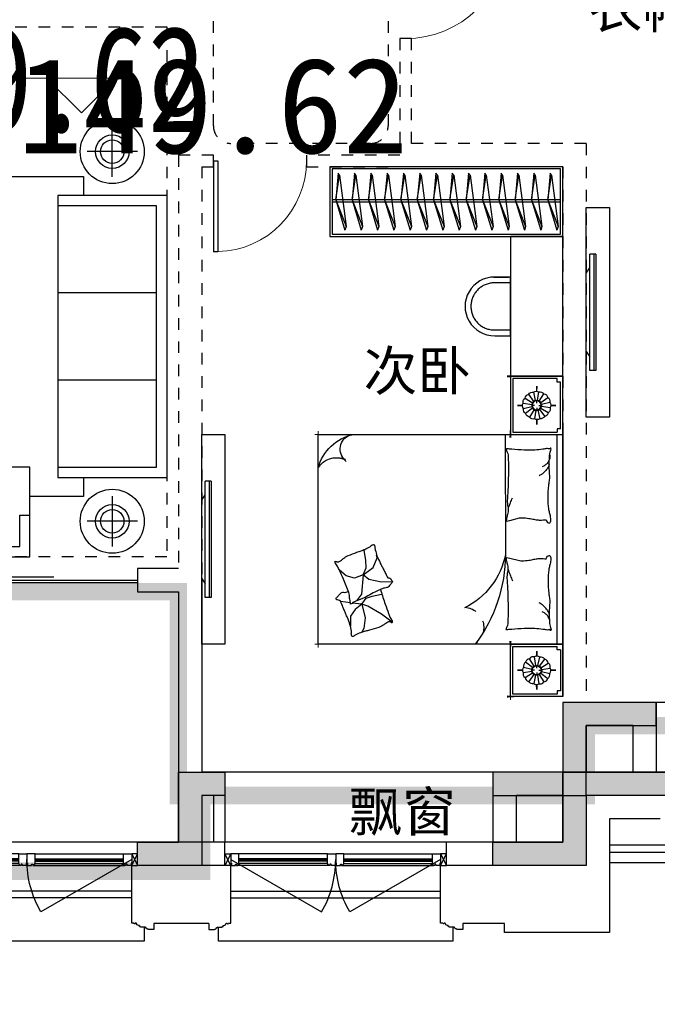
# Model space of a CAD drawing. Header units: millimetres. Extents: x 296296 to 297283, y 219875 to 220035.
# Tile 102 of 256: x 296780.63 to 296786.1, y 220009.2 to 220017.65. Entities that reach past the tile are written whole.
import ezdxf

# ---------------------------------------------------------------- set-up
doc = ezdxf.new("R2010")
doc.units = ezdxf.units.MM
for name, pattern in [('-DASH', [0.35, 0.25, -0.1]), ('185洋房-中间套（报建版）-旧规$0$DASH', [0.35, 0.25, -0.1]), ('185洋房-中间套（报建版）-旧规$0$洋房户型$0$_DASH', [0.6, 0.4, -0.2]), ('185洋房-中间套（报建版）-旧规$0$洋房户型$0$CONTINOUS', [0]), ('185洋房-中间套（报建版）-旧规$0$洋房户型$0$XU-140-SF-N1$0$DASH', [0.35, 0.25, -0.1])]:
    doc.linetypes.add(name, pattern=pattern)
doc.layers.add('$面积结果', color=7, linetype='Continuous')
doc.layers.add('面积-住宅全面积', color=1, linetype='Continuous')
for name, color, linetype, lineweight in [('A-注-房间名称.....ANNO-ROOM', 251, 'Continuous', 0), ('A-注-标高.........ANNO-HIGH', 251, 'Continuous', 0), ('面积-计容-住宅-0.5', 1, 'Continuous', 0), ('面积-计容-住宅-1', 1, 'Continuous', 0)]:
    doc.layers.add(name, color=color, linetype=linetype, lineweight=lineweight)
doc.styles.add('_TCH_DIM', font='SIMPLEX', dxfattribs={"bigfont": 'GBCBIG'})
doc.styles.add('dw', font='simhei.ttf')
doc.styles.get("Standard").update_dxf_attribs({"font": 'arial.ttf'})

# ---------------------------------------------------------------- blocks, each defined once
blk = doc.blocks.new('wy53eu64i765i57i78i')
for points in [[(977674.9, 180258.4), (977674.9, 180058.4), (978474.9, 180058.4), (978474.9, 180658.4), (979074.9, 180658.4), (979074.9, 180858.4), (978274.9, 180858.4), (978274.9, 180258.4)], [(975374.9, 180258.4), (975374.9, 180058.4), (975174.9, 180058.4), (975174.9, 179458.4), (974624.9, 179458.4), (974624.9, 179658.4), (974974.9, 179658.4), (974974.9, 180258.4)]]:
    blk.add_hatch(color=253).paths.add_polyline_path(points)
at = {"color": 253}
for points in [[(977674.9, 180258.4), (977674.9, 180058.4), (978474.9, 180058.4), (978474.9, 180658.4), (979074.9, 180658.4), (979074.9, 180858.4), (978274.9, 180858.4), (978274.9, 180258.4), (977674.9, 180258.4)], [(975374.9, 180258.4), (975374.9, 180058.4), (975174.9, 180058.4), (975174.9, 179458.4), (974624.9, 179458.4), (974624.9, 179658.4), (974974.9, 179658.4), (974974.9, 180258.4)]]:
    blk.add_lwpolyline(points, close=True, dxfattribs=at)
blk = doc.blocks.new('sayea5yuteaytuytrauyt')
h = blk.add_hatch()
h.set_pattern_fill('钢筋混凝土', color=253, scale=100)
h.set_pattern_definition([(45, (0, 0), (-176.776695, 176.776695), []), (50, (0, 0), (717.26018, -62.75213), [75, -825]), (355, (0, 0), (-138.75133, 752.19213), [60, -660]), (100.4514, (59.8, -5.2), (578.5094, 689.43954), [63.7402, -701.1421]), (46.1842, (0, 200), (1067.24105, -165.519), [112.5, -1237.5]), (96.6356, (88.9, 186.2), (934.6627, 974.1179), [95.6103, -1051.713]), (351.1842, (0, 200), (934.662, 974.1186), [90, -990]), (21, (100, 150), (596.90705, -402.6189), [75, -825]), (326, (100, 150), (243.31533, 725.15005), [60, -660]), (71.4514, (149.74, 116.45), (840.22263, 322.5305), [63.7402, -701.1421]), (37.5, (0, 0), (12.159855, 332.893854), [0, -652, 0, -670, 0, -662.5]), (7.5, (0, 0), (263.06954, 394.41171), [0, -382, 0, -637, 0, -252.5]), (327.5, (-223, 0), (533.822436, -22.55487), [0, -250, 0, -780, 0, -1035]), (317.5, (-323, 0), (583.18617, 100.10498), [0, -325, 0, -518, 0, -735])])
h.paths.add_polyline_path([(1007424.9, 89058.4), (1007424.9, 87258.4), (1007174.9, 87258.4), (1007174.9, 89058.4)])
h.paths.add_polyline_path([(1021574.9, 89058.4), (1021574.9, 87258.4), (1021324.9, 87258.4), (1021324.9, 89058.4)])
h.paths.add_polyline_path([(989374.9, 89058.4), (989374.9, 87258.4), (989124.9, 87258.4), (989124.9, 89058.4)])
h.paths.add_polyline_path([(1039624.9, 89058.4), (1039624.9, 87258.4), (1039374.9, 87258.4), (1039374.9, 89058.4)])
h.paths.add_polyline_path([(1014474.9, 87858.4), (1014474.9, 84858.4), (1014274.9, 84858.4), (1014274.9, 87858.4)])
h.paths.add_polyline_path([(1044574.9, 92958.4), (1044574.9, 91158.4), (1044374.9, 91158.4), (1044374.9, 92758.4), (1044074.9, 92758.4), (1044074.9, 92958.4)])
h.paths.add_polyline_path([(984374.9, 92758.4), (984374.9, 91158.4), (984174.9, 91158.4), (984174.9, 92958.4), (984674.9, 92958.4), (984674.9, 92758.4)])
h.paths.add_polyline_path([(1027974.9, 92758.4), (1027974.9, 91258.4), (1027774.9, 91258.4), (1027774.9, 92958.4), (1028324.9, 92958.4), (1028324.9, 92758.4)])
h.paths.add_polyline_path([(1000974.9, 92958.4), (1000974.9, 91258.4), (1000774.9, 91258.4), (1000774.9, 92758.4), (1000424.9, 92758.4), (1000424.9, 92958.4)])
h.paths.add_polyline_path([(1033174.9, 92958.4), (1033174.9, 91258.4), (1032974.9, 91258.4), (1032974.9, 92758.4), (1032624.9, 92758.4), (1032624.9, 92958.4)])
h.paths.add_polyline_path([(995774.9, 92758.4), (995774.9, 91258.4), (995574.9, 91258.4), (995574.9, 92958.4), (996124.9, 92958.4), (996124.9, 92758.4)])
h.paths.add_polyline_path([(1014874.9, 80258.4), (1014874.9, 80058.4), (1014274.9, 80058.4), (1014274.9, 81858.4), (1014474.9, 81858.4), (1014474.9, 80258.4)])
h.paths.add_polyline_path([(1046674.9, 92358.4), (1046674.9, 90658.4), (1046474.9, 90658.4), (1046474.9, 92158.4), (1046024.9, 92158.4), (1046024.9, 92358.4)])
h.paths.add_polyline_path([(982274.9, 92158.4), (982274.9, 90658.4), (982074.9, 90658.4), (982074.9, 92358.4), (982724.9, 92358.4), (982724.9, 92158.4)])
h.paths.add_polyline_path([(1042874.9, 80058.4), (1042874.9, 79458.4), (1042074.9, 79458.4), (1042074.9, 79658.4), (1042674.9, 79658.4), (1042674.9, 80258.4), (1043624.9, 80258.4), (1043624.9, 80058.4)])
h.paths.add_polyline_path([(1010674.9, 80058.4), (1010674.9, 79458.4), (1009874.9, 79458.4), (1009874.9, 79658.4), (1010474.9, 79658.4), (1010474.9, 80258.4), (1011424.9, 80258.4), (1011424.9, 80058.4)])
h.paths.add_polyline_path([(1018874.9, 79658.4), (1018874.9, 79458.4), (1018074.9, 79458.4), (1018074.9, 80058.4), (1017324.9, 80058.4), (1017324.9, 80258.4), (1018274.9, 80258.4), (1018274.9, 79658.4)])
h.paths.add_polyline_path([(986674.9, 79658.4), (986674.9, 79458.4), (985874.9, 79458.4), (985874.9, 80058.4), (985124.9, 80058.4), (985124.9, 80258.4), (986074.9, 80258.4), (986074.9, 79658.4)])
h.paths.add_polyline_path([(1016574.9, 92758.4), (1016574.9, 91158.4), (1016374.9, 91158.4), (1016374.9, 92158.4), (1016074.9, 92158.4), (1016074.9, 92358.4), (1016374.9, 92358.4), (1016374.9, 92958.4), (1016874.9, 92958.4), (1016874.9, 92758.4)])
h.paths.add_polyline_path([(1012374.9, 92158.4), (1012374.9, 91158.4), (1012174.9, 91158.4), (1012174.9, 92758.4), (1011874.9, 92758.4), (1011874.9, 92958.4), (1012374.9, 92958.4), (1012374.9, 92358.4), (1012674.9, 92358.4), (1012674.9, 92158.4)])
h.paths.add_polyline_path([(1031699.9, 87258.4), (1031699.9, 86658.4), (1029249.9, 86658.4), (1029249.9, 87258.4), (1029449.9, 87258.4), (1029449.9, 86858.4), (1031499.9, 86858.4), (1031499.9, 87258.4)])
h.paths.add_polyline_path([(999499.9, 87258.4), (999499.9, 86658.4), (997049.9, 86658.4), (997049.9, 87258.4), (997249.9, 87258.4), (997249.9, 86858.4), (999299.9, 86858.4), (999299.9, 87258.4)])
h.paths.add_polyline_path([(1029449.9, 89158.4), (1029449.9, 88743.4), (1029249.9, 88743.4), (1029249.9, 89358.4), (1031699.9, 89358.4), (1031699.9, 88743.4), (1031499.9, 88743.4), (1031499.9, 89158.4)])
h.paths.add_polyline_path([(999499.9, 89358.4), (999499.9, 88743.4), (999299.9, 88743.4), (999299.9, 89158.4), (997249.9, 89158.4), (997249.9, 88743.4), (997049.9, 88743.4), (997049.9, 89358.4)])
h.paths.add_polyline_path([(1026174.8, 92958.4), (1026174.8, 90058.4), (1025974.8, 90058.4), (1025974.8, 92758.4), (1025574.9, 92758.4), (1025574.9, 92958.4)])
h.paths.add_polyline_path([(1002774.9, 92758.4), (1002774.9, 90058.4), (1002574.9, 90058.4), (1002574.9, 92958.4), (1003174.9, 92958.4), (1003174.9, 92758.4)])
h.paths.add_polyline_path([(993974.9, 92958.4), (993974.9, 90058.4), (993774.9, 90058.4), (993774.9, 92758.4), (993374.9, 92758.4), (993374.9, 92958.4)])
h.paths.add_polyline_path([(1034974.9, 92758.4), (1034974.9, 90058.4), (1034774.9, 90058.4), (1034774.9, 92958.4), (1035374.9, 92958.4), (1035374.9, 92758.4)])
h.paths.add_polyline_path([(1046674.9, 83408.4), (1046674.9, 80058.4), (1046074.9, 80058.4), (1046074.9, 80258.4), (1046474.9, 80258.4), (1046474.9, 83408.4)])
h.paths.add_polyline_path([(982674.9, 80258.4), (982674.9, 80058.4), (982074.9, 80058.4), (982074.9, 83408.4), (982274.9, 83408.4), (982274.9, 80258.4)])
h.paths.add_polyline_path([(1001674.9, 89358.4), (1001674.9, 86658.4), (1001474.9, 86658.4), (1001474.9, 89158.4), (1000774.9, 89158.4), (1000774.9, 89358.4)])
h.paths.add_polyline_path([(1027274.9, 89158.4), (1027274.9, 86658.4), (1027074.9, 86658.4), (1027074.9, 89358.4), (1027974.9, 89358.4), (1027974.9, 89158.4)])
h.paths.add_polyline_path([(995074.9, 89158.4), (995074.9, 86658.4), (994874.9, 86658.4), (994874.9, 89358.4), (995774.9, 89358.4), (995774.9, 89158.4)])
h.paths.add_polyline_path([(1033874.9, 89358.4), (1033874.9, 86658.4), (1033674.9, 86658.4), (1033674.9, 89158.4), (1032974.9, 89158.4), (1032974.9, 89358.4)])
h.paths.add_polyline_path([(989374.9, 92958.4), (989374.9, 92158.4), (988974.9, 92158.4), (988974.9, 92958.4)])
h.paths.add_polyline_path([(1007574.9, 92958.4), (1007574.9, 92158.4), (1007174.9, 92158.4), (1007174.9, 92958.4)])
h.paths.add_polyline_path([(995074.9, 79658.4), (995074.9, 79258.4), (994374.9, 79258.4), (994374.9, 79658.4)])
h.paths.add_polyline_path([(1002174.9, 79658.4), (1002174.9, 79258.4), (1001474.9, 79258.4), (1001474.9, 79658.4)])
h.paths.add_polyline_path([(1027274.9, 79658.4), (1027274.9, 79258.4), (1026574.9, 79258.4), (1026574.9, 79658.4)])
h.paths.add_polyline_path([(1034374.9, 79658.4), (1034374.9, 79258.4), (1033674.9, 79258.4), (1033674.9, 79658.4)])
h.paths.add_polyline_path([(1039774.9, 92958.4), (1039774.9, 92158.4), (1039374.9, 92158.4), (1039374.9, 92958.4)])
h.paths.add_polyline_path([(1021574.9, 92958.4), (1021574.9, 92158.4), (1021174.9, 92158.4), (1021174.9, 92958.4)])
at = {"color": 253}
blk.add_lwpolyline([(1010674.9, 80058.4), (1010674.9, 79458.4), (1009874.9, 79458.4), (1009874.9, 79658.4), (1010474.9, 79658.4), (1010474.9, 80258.4), (1011424.9, 80258.4), (1011424.9, 80058.4), (1010674.9, 80058.4)], close=True, dxfattribs=at)
blk = doc.blocks.new('aersuhetadujtyrujryjiyruj')
at = {"color": 253}
for points in [[(820399.9, 221328.4), (822199.9, 221328.4)], [(824349.9, 221328.4), (826149.9, 221328.4)], [(820399.9, 221263.4), (822199.9, 221263.4)], [(824349.9, 221263.4), (826149.9, 221263.4)], [(826774.9, 221033.4), (826149.9, 221033.4), (826149.9, 221083.4), (824349.9, 221083.4), (824349.9, 221033.4), (822199.9, 221033.4), (822199.9, 221083.4), (820399.9, 221083.4), (820399.9, 221033.4), (819774.9, 221033.4)], [(826774.9, 220968.4), (826084.9, 220968.4), (826084.9, 221018.4), (824414.9, 221018.4), (824414.9, 220968.4), (822134.9, 220968.4), (822134.9, 221018.4), (820464.9, 221018.4), (820464.9, 220968.4), (819774.9, 220968.4)], [(819774.9, 220883.4), (826774.9, 220883.4)]]:
    blk.add_lwpolyline(points, dxfattribs=at)
blk = doc.blocks.new('4uyh5uj6kj67j75rykjtuk7tsik76ykj')
at = {"color": 253}
for s, p in [('衣帽间', (835696.5, 428650)), ('次卧', (833764.4, 425537)), ('飘窗', (833636.6, 421752.8))]:
    blk.add_text(s, height=337.59, dxfattribs=at).set_placement(p)
blk = doc.blocks.new('185洋房-中间套（报建版）-旧规$0$洋房户型$0$11A$C643C1FD2')
at = {"color": 253}
for points in [[(28, 342.7, -0.263368), (0.1, 361.5, -0.494818), (9.2, 380.2, -0.049225), (26.9, 382, -0.036831), (50.5, 380.2, -0.031893), (88.5, 372.1, 0.035782), (122.4, 365.1, 0.032941), (212.1, 359.2, 0.026564), (323.3, 365.1, 0.017905), (360.8, 370.4, -0.033397), (381, 372.7, -0.03204), (418.1, 372, 0.018442), (482.4, 368.9, 0.010837), (547.2, 369.7, 0.014624), (595.1, 372.7, 0.111249), (617.7, 380, -0.153708), (634.6, 384, -0.076444), (642, 382.2, -0.215512), (643.9, 380.2, -0.585858), (641.3, 377.2, 0.363489), (636.4, 374.6, 0.191716), (636.4, 363, -0.129675), (638.3, 346.4, -0.01735), (635.3, 329.6, 0.019326), (632.7, 314.5, 0.018818), (626.1, 246.1, 0.021828), (625.2, 186.9, 0.006204), (626.5, 153.1, 0.001963), (632.7, 46.2, 0.028341), (636.9, 10, -0.117014), (636.4, 1.1, -0.36606), (635, 0.2, -0.03973), (621.4, 3, -0.048309), (607.7, 8.5, 0.062981), (597, 12.4, 0.04058), (573.6, 15.8, 0.014345), (506.9, 18, 0.005484), (381.4, 17.3, 0.007153), (285.3, 14.3, 0.008762), (242.7, 11.6, -0.008153), (197, 8.6, -0.06251), (139.9, 13, 0.078669), (94.3, 15.1, 0.047825), (71.9, 10.4, -0.034494), (41.1, 3, -0.023571), (15.8, 0, -0.510228), (14.9, 1.1), (22.4, 31.2), (43, 113.7, 0.073041), (45, 133.3, 0.023305), (39.3, 194.4, 0.018299), (35.2, 217.3, -0.01097), (27.9, 255.3, -0.042281), (24.9, 289.6, -0.027201), (27.9, 343)], [(501.9, 368.9, 0.027842), (478.1, 358.3, 0.048685), (465.5, 350.2, 0.023666), (437.6, 325.8, 0.031223), (418.6, 305.1, 0.046801), (413.5, 297.5, 0.023191), (405.5, 280.7)], [(583.8, 374.6, 0.088153), (549.3, 371, 0.088153), (518.1, 355.8, 0.077547), (496.5, 334.2, 0.077547), (482.4, 307)], [(118.4, 15.8, 0.009729), (145.7, 24.8, 0.009729), (172.6, 34.9, 0.007971), (194.3, 44, 0.007971), (215.8, 53.7)]]:
    blk.add_lwpolyline(points, format="xyb", dxfattribs=at)
blk = doc.blocks.new('185洋房-中间套（报建版）-旧规$0$洋房户型$0$11A$C5A527934')
at = {"color": 253}
for p, q in [((122.8, 492.3), (194, 398.8)), ((469.1, 493.2), (467.3, 399.6)), ((194, 398.8), (261.6, 281.4)), ((347, 320.5), (364.8, 400.5)), ((467.3, 399.6), (490.5, 289.8)), ((592.7, 326.9), (677.8, 361)), ((677.8, 361), (699.5, 357.9)), ((162, 260.1), (69.5, 247.7)), ((277.7, 231.7), (162, 260.1)), ((261.6, 281.4), (277.7, 231.7)), ((277.7, 231.7), (329.2, 269)), ((329.2, 269), (347, 320.5)), ((490.5, 289.8), (530.8, 243.4)), ((530.8, 243.4), (592.7, 326.9)), ((530.8, 243.4), (591.1, 268.1)), ((591.1, 268.1), (653.1, 265)), ((653.1, 265), (741.3, 249.6)), ((69.5, 247.7), (37.1, 229.6)), ((233.2, 174.8), (174.5, 132.1)), ((277.7, 231.7), (233.2, 174.8)), ((277.7, 231.7), (288.3, 147)), ((318.7, 193.9), (307.8, 186.1)), ((363.6, 226.4), (318.7, 193.9)), ((530.8, 243.4), (363.6, 226.4)), ((530.8, 243.4), (502.9, 169.1)), ((502.9, 169.1), (521.5, 94.8)), ((741.3, 249.6), (744.3, 243.8)), ((174.5, 132.1), (90.9, 132.1)), ((289.9, 133.7), (300.6, 48.6)), ((521.5, 94.8), (569.7, 38.5))]:
    blk.add_line(p, q, dxfattribs=at)
blk.add_lwpolyline([(405, 391.5, -0.025626), (394.6, 394, -0.0108), (278.2, 431.5, -0.00456), (199.4, 459.6, -0.01125), (167.9, 471.9, -0.069394), (150.9, 482, 0.079756), (136, 490.4, 0.106399), (122.8, 492.3, 0.328642), (119.2, 489.3, 0.299547), (121.3, 483.4, -0.189917), (126.3, 475.5, -0.033518), (127.3, 466.2, -0.075627), (126.9, 462.1, -0.053489), (124.2, 455.1, -0.017838), (113.3, 435.3, -0.038394), (97.8, 413.4, 0.059529), (88.5, 398.9, 0.035943), (79, 375.3, 0.011245), (55.9, 297.6, 0.006203), (46.6, 262, -0.010783), (41.1, 241.6, -0.019485), (37.1, 229.6, -0.005062), (19.4, 184.4, -0.101392), (4.4, 161.7, 0.223768), (0, 149.6, 0.25558), (2.8, 145.5, 0.081563), (16.9, 140.9, 0.071805), (32.3, 140.8, -0.069985), (48.1, 140.7, -0.03546), (101.7, 129, -0.029432), (163.8, 106.8, -0.001554), (193.8, 93.8, 0.00152), (224.5, 80.6, 0.004735), (256.2, 67.5, -0.00382), (295.6, 51.2, -0.296001), (315.3, 22.1, 0.649774), (334.6, 14, 0.02319), (338.7, 18.2, -0.0288), (342, 21.5, -0.005727), (347.9, 26.7, 0.004358), (355.7, 33.5, 0.027528), (371, 48.7, 0.046214), (378.7, 59, 0.194121), (381.2, 74, -0.133719), (382.3, 95.6, -0.005779), (389, 115.4, -0.008882)], format="xyb", dxfattribs=at)
blk.add_lwpolyline([(770.3, 299.1, 0.101392), (787, 320.6, -0.223768), (792.3, 332.3, -0.25558), (789.8, 336.7, -0.081563), (776.1, 342.3, -0.071805), (760.8, 343.6, 0.069985), (745, 344.9, 0.03546), (692.5, 360.6, 0.029432), (632.3, 387.6, 0.001554), (603.3, 402.8, -0.00152), (573.8, 418.3, -0.004735), (543.1, 433.8, 0.00382), (505.1, 453.1, 0.296001), (487.7, 483.6, 0.265444), (469.1, 493.2, -0.02319), (464.7, 489.3, 0.0288), (461.2, 486.3, 0.005727), (454.9, 481.5, -0.004358), (446.6, 475.3, -0.027528), (430.1, 461.4, -0.046214), (421.7, 451.7, -0.194121), (418, 436.9, 0.133719), (415.3, 415.4, 0.011505), (398.6, 377.3, 0.008882), (374.9, 328.9, 0.012426), (341.4, 267.4, -0.033612), (330, 244.1), (309.3, 193.4), (293.3, 154.3, 0.224341), (280.3, 142.3, -0.722772), (280.1, 134.4, -0.103513), (283.5, 133.9, 0.053465), (290, 133.7, 0.030109), (310.7, 129.5, -0.031436), (330.6, 125.5, -0.05324), (344.2, 125.2, 0.05518), (357.4, 124.8, 0.056271), (380.1, 118.8, 0.0108), (493.3, 72.6, 0.00456), (569.7, 38.5, 0.01125), (600.2, 23.8, 0.069394), (616.3, 12.5, -0.079756), (630.6, 2.9, -0.106399), (643.6, 0, -0.328642), (647.5, 2.8, -0.299547), (645.8, 8.8, 0.189917), (641.5, 17.1, 0.033518), (641.1, 26.4, 0.075627), (641.8, 30.4, 0.053489), (645, 37.3, 0.017838), (657.4, 56.2, 0.038394), (674.5, 76.8, -0.059529), (685, 90.5, -0.035943), (696.3, 113.3, -0.011245), (725.3, 189, -0.006203), (737.2, 223.8, 0.010783), (744.3, 243.8, 0.019485), (749.2, 255.4, 0.005062)], format="xyb", close=True, dxfattribs=at)
blk = doc.blocks.new('185洋房-中间套（报建版）-旧规$0$洋房户型$0$11cdx床头灯2.0')
at = {"color": 253}
for p, q in [((-22.4, 36.6), (-61.2, 100)), ((-6.7, 42.3), (-18.3, 115.8)), ((0, 122), (0, 164.8)), ((10, 41.7), (27.5, 114)), ((25.2, 34.7), (69, 94.8)), ((-122, 0), (-164.8, 0)), ((-41.7, 10), (-114, 27.5)), ((-34.7, 25.2), (-94.8, 69)), ((-19.5, 0), (-38.2, 0)), ((0, 19.5), (0, 38.2)), ((19.5, 0), (38.2, 0)), ((36.6, 22.4), (100, 61.2)), ((42.3, 6.7), (115.8, 18.3)), ((122, 0), (164.8, 0)), ((-42.3, -6.7), (-115.8, -18.3)), ((-36.6, -22.4), (-100, -61.2)), ((-25.2, -34.7), (-69, -94.8)), ((-27.3, -114.1), (-10, -41.7)), ((0, -19.5), (0, -38.2)), ((18.7, -113.9), (7, -42.3)), ((62.6, -99.2), (22.9, -36.2)), ((34.7, -25.2), (96, -67.3)), ((41.7, -10), (114.4, -25.8)), ((0, -122), (0, -164.8))]:
    blk.add_line(p, q, dxfattribs=at)
for points in [[(0, 164.8), (0, 122)], [(-164.8, 0), (-122, 0)], [(164.8, 0), (122.1, -1.7)], [(0, -164.8), (0, -122)]]:
    blk.add_lwpolyline(points, dxfattribs=at)
for radius in [42.9, 38.2]:
    blk.add_circle((0, 0), radius, dxfattribs=at)
for centre, start, end in [((-55.7, 60.3), 97.98094, 167.5445), ((-28.3, 77.1), 75.48094, 145.0445), ((3.3, 82), 52.98094, 122.5445), ((34.5, 74.5), 30.48094, 100.0445), ((60.3, 55.7), 7.98094, 77.5445), ((-82, 3.3), 142.98094, 212.5445), ((-74.5, 34.5), 120.48094, 190.0445), ((77.1, 28.3), 345.48094, 55.0445), ((82, -3.3), 322.98094, 32.5445), ((-77.1, -28.3), 165.48094, 235.0445), ((-60.3, -55.7), 187.98094, 257.5445), ((55.7, -60.3), 277.98094, 347.5445), ((74.5, -34.5), 300.48094, 10.0445), ((-34.5, -74.5), 210.48094, 280.0445), ((-3.3, -82), 232.98094, 302.5445), ((28.3, -77.1), 255.48094, 325.0445)]:
    blk.add_arc(centre, 40.1, start, end, dxfattribs=at)
blk = doc.blocks.new('*U1156')
at = {"color": 253}
for p, q in [((-900, 0), (-1350, 0)), ((-1350, 0), (-1350, -450)), ((-1350, 0), (1400, 0)), ((900, 0), (-900, 0)), ((-900, 0), (-900, -2100)), ((-900, -450), (-900, 0)), ((900, -2100), (900, 0)), ((900, -450), (900, 0)), ((900, 0), (1400, 0)), ((1400, 0), (1400, -450)), ((-1330, -50), (-1330, -430)), ((-920, -430), (-920, -50)), ((900, -52.4), (-900, -52.4)), ((920, -430), (920, -50)), ((1380, -50), (1380, -430)), ((-1350, -450), (-900, -450)), ((-1330, -430), (-920, -430)), ((1400, -450), (900, -450)), ((1380, -430), (920, -430)), ((-900, -2100), (900, -2100))]:
    blk.add_line(p, q, dxfattribs=at)
at = {"color": 253, "linetype": '185洋房-中间套（报建版）-旧规$0$洋房户型$0$CONTINOUS', "ltscale": 2.5}
blk.add_line((900, -494.1), (-129.6, -493.7), dxfattribs=at)
at = {"color": 253}
for points in [[(-1300, -20), (-1300, -50), (-1330, -50)], [(-950, -20), (-1300, -20)], [(-950, -20), (-950, -50), (-920, -50)], [(950, -20), (950, -50), (920, -50)], [(950, -20), (1350, -20)], [(1350, -20), (1350, -50), (1380, -50)]]:
    blk.add_lwpolyline(points, dxfattribs=at)
for points in [[(-1350, -332.6, 0, 18, 0), (-1350, -478.5, 10, 10, 0)], [(1400, -332.6, 0, 18, 0), (1400, -478.5, 10, 10, 0)], [(-900, -349.7, 0, 10, 0), (-900, -477.7, 10, 10, 0)], [(900, -349.7, 0, 10, 0), (900, -477.7, 10, 10, 0)], [(-1380.6, -450, 10, 0, 0), (-1202.9, -450, 10, 10, 0)], [(-873.3, -450, 18, 0, 0), (-1032.5, -450, 10, 10, 0)], [(873.3, -450, 18, 0, 0), (1032.5, -450, 10, 10, 0)], [(1430.6, -450, 10, 0, 0), (1252.9, -450, 10, 10, 0)], [(668.5, -1859, 10, 0, 0.374242), (834.4, -1895.4, 10, 10, -2.21586)], [(686.1, -1863.7, 10, 0, -0.177019), (693.3, -1995.7, 10, 10, 2.21586)], [(-900, -2005.4, 0, 10, 0), (-900, -2130, 10, 10, 0)], [(900, -1958.5, 0, 10, 0), (900, -2130, 10, 10, 0)], [(-658.3, -2100, 0, 10, 0), (-930, -2100, 10, 10, 0)], [(775.4, -2100, 0, 10, 0), (930, -2100, 10, 10, 0)]]:
    blk.add_lwpolyline(points, format="xyseb", dxfattribs=at)
at = {"color": 253, "linetype": '185洋房-中间套（报建版）-旧规$0$洋房户型$0$CONTINOUS', "ltscale": 2.5}
for centre, radius, start, end in [((-128.9, -1775.7), 1282, 90.03486, 126.97703), ((-10.6, -1124.5), 642, 100.68461, 154.07892), ((515.9, -1720.7), 391.6, 284.35656, 348.69827), ((773.9, -1781.8), 129.7, 228.54501, 346.43867), ((519.2, -1944.9), 181.3, 301.18333, 22.20619)]:
    blk.add_arc(centre, radius, start, end, dxfattribs=at)
at = {"color": 253, "linetype": '185洋房-中间套（报建版）-旧规$0$洋房户型$0$XU-140-SF-N1$0$DASH', "ltscale": 2.5}
blk.add_arc((-757.9, -855.2), 175.9, 5.18841, 143.87868, dxfattribs=at)
at = {"color": 253, "xscale": -1}
for name, p in [('185洋房-中间套（报建版）-旧规$0$洋房户型$0$11cdx床头灯2.0', (-1125, -225)), ('185洋房-中间套（报建版）-旧规$0$洋房户型$0$11A$C643C1FD2', (-140.3, -485.7))]:
    blk.add_blockref(name, p, dxfattribs=at)
at = {"color": 253}
for name, p in [('185洋房-中间套（报建版）-旧规$0$洋房户型$0$11cdx床头灯2.0', (1150, -225)), ('185洋房-中间套（报建版）-旧规$0$洋房户型$0$11A$C643C1FD2', (140.3, -485.7)), ('185洋房-中间套（报建版）-旧规$0$洋房户型$0$11A$C5A527934', (-835.6, -1956.2))]:
    blk.add_blockref(name, p, dxfattribs=at)
blk = doc.blocks.new('185洋房-中间套（报建版）-旧规$0$洋房户型$0$11A$C17570B11')
at = {"color": 253}
for p, q in [((0, 0), (-211, -32.5)), ((0, 0), (228.5, -89.9)), ((-211, -32.5), (-229.8, -20.5)), ((-211, -32.5), (228.5, -89.9)), ((228.5, -89.9), (259.1, -78.9))]:
    blk.add_line(p, q, dxfattribs=at)
blk.add_lwpolyline([(-229.8, -20.5), (0, 0), (259.1, -78.9)], dxfattribs=at)
blk = doc.blocks.new('*U1157')
at = {"color": 253}
for points in [[(50, 0), (2050, 0), (2050, -600), (50, -600)], [(70, -20), (2030, -20), (2030, -580), (70, -580)]]:
    blk.add_lwpolyline(points, close=True, dxfattribs=at)
for points in [[(70, -285.3), (2030, -285.3)], [(70, -305.3), (2030, -305.3)]]:
    blk.add_lwpolyline(points, dxfattribs=at)
at = {"color": 253, "rotation": 270}
for p in [(179.6, -285.1), (319.6, -285.1), (459.6, -285.1), (599.6, -285.1), (739.6, -285.1), (879.6, -285.1), (1019.6, -285.1), (1159.6, -285.1), (1299.6, -285.1), (1439.6, -285.1), (1579.6, -285.1), (1719.6, -285.1), (1859.6, -285.1), (1999.6, -285.1)]:
    blk.add_blockref('185洋房-中间套（报建版）-旧规$0$洋房户型$0$11A$C17570B11', p, dxfattribs=at)
blk = doc.blocks.new('*U1185')
at = {"color": 253}
for p, q in [((81.7, 1227.3), (31.1, 1227.3)), ((31.1, 1110), (31.1, 1227.3)), ((64.7, 1227.3), (64.7, 227.3)), ((81.7, 1227.3), (81.7, 227.3)), ((0, 1063.1), (31.1, 1110)), ((31.1, 344.6), (31.1, 1110)), ((0, 391.5), (0, 1063.1)), ((0, 391.5), (31.1, 344.6)), ((31.1, 227.3), (31.1, 344.6)), ((81.7, 227.3), (31.1, 227.3))]:
    blk.add_line(p, q, dxfattribs=at)
blk.add_lwpolyline([(200, -172.7), (0, -172.7), (0, 1627.3), (200, 1627.3)], close=True, dxfattribs=at)
blk = doc.blocks.new('185洋房-中间套（报建版）-旧规$0$洋房户型$0$11Sofa_1_ICDA')
at = {"color": 253}
for p, q in [((-850, 1100), (-850, -1100)), ((0, 1100), (-850, 1100)), ((0, 1100), (0, -1100)), ((-80, 1020), (-850, 1020)), ((-80, -1020), (-80, 1020)), ((-80, 340), (-850, 340)), ((-80, -340), (-850, -340)), ((-850, -1020), (-80, -1020)), ((-850, -1100), (0, -1100))]:
    blk.add_line(p, q, dxfattribs=at)
blk = doc.blocks.new('185洋房-中间套（报建版）-旧规$0$洋房户型$0$11Sofa_4_ICDA')
at = {"color": 253}
for p, q in [((80, 325.5), (0, 325.5)), ((80, 325.5), (25.5, 325.5)), ((570.9, 325.5), (625.5, 325.5)), ((570.9, 325.5), (650.9, 325.5))]:
    blk.add_line(p, q, dxfattribs=at)
for points in [[(650.9, 0), (650.9, 700), (0, 700), (0, 0), (650.9, 0), (650.9, 325.5)], [(80, 325.5), (80, 80), (570.9, 80), (570.9, 325.5)], [(80, 325.5), (80, 80), (570.9, 80), (570.9, 325.5)]]:
    blk.add_lwpolyline(points, dxfattribs=at)
blk = doc.blocks.new('185洋房-中间套（报建版）-旧规$0$洋房户型$0$11Sofa_5_ICDA')
at = {"color": 253}
for points in [[(0, 0), (1600, 0), (1600, -600), (0, -600)], [(20, -20), (1580, -20), (1580, -580), (20, -580)]]:
    blk.add_lwpolyline(points, close=True, dxfattribs=at)
blk.add_lwpolyline([(800, -580), (800, -20)], dxfattribs=at)
blk = doc.blocks.new('*U1188')
at = {"color": 253}
for p, q in [((-425, 1246.5), (-425, 1639.2)), ((-228.6, 1442.9), (-621.4, 1442.9)), ((-2367.1, -1248.9), (-2148.7, -1248.9)), ((-1936.5, -1248.9), (-1718.1, -1248.9)), ((-425, -1246.5), (-425, -1639.2)), ((-228.6, -1442.9), (-621.4, -1442.9))]:
    blk.add_line(p, q, dxfattribs=at)
for points in [[(-3018.1, -1248.9), (-3318.1, -1248.9), (-3318.1, 1248.9), (-2842.6, 1248.9)], [(-1242.6, 1248.9), (-650, 1248.9), (-650, 1100)], [(-650, -1100), (-650, -1248.9), (-1067.1, -1248.9)]]:
    blk.add_lwpolyline(points, dxfattribs=at)
blk.add_lwpolyline([(-1519, -600), (-1519, 600), (-2219, 600), (-2219, -600)], close=True, dxfattribs=at)
for centre, radius in [((-425, 1442.9), 250), ((-425, 1442.9), 130.9), ((-425, 1442.9), 91.6), ((-2042.6, -1418.5), 200), ((-425, -1442.9), 250), ((-425, -1442.9), 130.9), ((-425, -1442.9), 91.6)]:
    blk.add_circle(centre, radius, dxfattribs=at)
for name, p in [('185洋房-中间套（报建版）-旧规$0$洋房户型$0$11Sofa_5_ICDA', (-2842.6, 1620)), ('185洋房-中间套（报建版）-旧规$0$洋房户型$0$11Sofa_1_ICDA', (0, 0)), ('185洋房-中间套（报建版）-旧规$0$洋房户型$0$11Sofa_4_ICDA', (-1718.1, -1720))]:
    blk.add_blockref(name, p, dxfattribs=at)
at = {"color": 253, "xscale": -1}
blk.add_blockref('185洋房-中间套（报建版）-旧规$0$洋房户型$0$11Sofa_4_ICDA', (-2367.1, -1720), dxfattribs=at)
blk = doc.blocks.new('185洋房-中间套（报建版）-旧规$0$洋房户型$0$0627004614060755559669DADA558Desk_7_ICDA')
at = {"color": 253, "linetype": 'ByBlock'}
for p, q in [((135.5, 454.4), (0, 454.4)), ((0, 50), (135.9, 50))]:
    blk.add_line(p, q, dxfattribs=at)
at = {"color": 253}
blk.add_lwpolyline([(135.5, 504.4), (0, 504.4), (0, 0), (141.6, 0), (18.2, 0)], dxfattribs=at)
blk.add_ellipse((137.3, 252.2), major_axis=(9.5, 252), ratio=1, start_param=3.172344, end_param=6.328135, dxfattribs=at)
at = {"color": 253, "linetype": 'ByBlock'}
blk.add_open_spline([(135.9, 50), (142.9, 49.9), (149.9, 50.3), (168.7, 52.1), (180.4, 54.3), (203.2, 60.7), (214.3, 64.9), (235.6, 75.1), (245.8, 81.2), (265, 95), (274, 102.8), (290.5, 119.8), (298, 129), (311.3, 148.6), (317.1, 158.9), (326.7, 180.6), (330.6, 191.8), (336.3, 214.7), (338.2, 226.5), (339.8, 250.1), (339.6, 262), (337.1, 285.5), (334.8, 297.2), (328.2, 319.9), (323.9, 331), (313.4, 352.2), (307.3, 362.4), (293.3, 381.4), (285.4, 390.3), (268.3, 406.7), (259, 414.1), (239.3, 427.2), (228.8, 432.9), (207.1, 442.3), (195.9, 446.1), (172.9, 451.6), (161.1, 453.3), (144.8, 454.3), (140.3, 454.4), (135.9, 454.4)], degree=3, knots=[3.172344, 3.172344, 3.172344, 3.172344, 3.276724, 3.276724, 3.452311, 3.452311, 3.627899, 3.627899, 3.803486, 3.803486, 3.979073, 3.979073, 4.154661, 4.154661, 4.330248, 4.330248, 4.505835, 4.505835, 4.681423, 4.681423, 4.85701, 4.85701, 5.032597, 5.032597, 5.208185, 5.208185, 5.383772, 5.383772, 5.559359, 5.559359, 5.734946, 5.734946, 5.910534, 5.910534, 6.086121, 6.086121, 6.261708, 6.261708, 6.328135, 6.328135, 6.328135, 6.328135], dxfattribs=at)
blk = doc.blocks.new('*U1209')
at = {"color": 253}
blk.add_lwpolyline([(1250, -600), (1250, 600), (800, 600), (800, -600), (1250, -600)], dxfattribs=at)
blk.add_blockref('185洋房-中间套（报建版）-旧规$0$洋房户型$0$0627004614060755559669DADA558Desk_7_ICDA', (1250, -252.2), dxfattribs=at)
blk = doc.blocks.new('185洋房-中间套（报建版）-旧规$0$洋房户型$0$$DorLib2D$00000001')
at = {"color": 253}
for p, q in [((0.45, 0.975), (0.5, 0.975)), ((0.45, 0), (0.45, 0.975)), ((0.5, 0), (0.5, 0.975)), ((0.5, 0), (0.45, 0))]:
    blk.add_line(p, q, dxfattribs=at)
at = {"color": 253, "lineweight": 13}
blk.add_arc((0.475, 0), 0.975, 91.46928, 180, dxfattribs=at)
blk = doc.blocks.new('185洋房-中间套（报建版）-旧规$0$洋房户型$0$$DORLIB2D$00000131')
at = {"color": 253, "lineweight": -2}
for p, q in [((0.15, 0.125), (0.2319, 0.1973)), ((0.2319, 0.1973), (0.2319, 0.125)), ((-0.5, 0.125), (-0.5, 0)), ((0.0192, 0.125), (-0.5, 0.125)), ((0.0192, 0), (0.0192, 0.125)), ((0.35, 0.125), (0.15, 0.125)), ((-0.5, 0), (0.0192, 0)), ((-0.024, 0), (0.5, 0)), ((-0.024, -0.125), (-0.024, 0)), ((0.5, 0), (0.5, -0.125)), ((-0.35, -0.125), (-0.15, -0.125)), ((-0.2319, -0.1973), (-0.2319, -0.125)), ((-0.15, -0.125), (-0.2319, -0.1973)), ((0.5, -0.125), (-0.024, -0.125))]:
    blk.add_line(p, q, dxfattribs=at)
blk = doc.blocks.new('185洋房-中间套（报建版）-旧规')
at = {"color": 253, "linetype": '185洋房-中间套（报建版）-旧规$0$DASH'}
for p, q in [((27000, 7000), (26900, 7000)), ((26900, 7000), (26900, 6000)), ((27000, 6100), (27000, 7000)), ((28500, 6100), (27000, 6100)), ((28500, 6100), (28500, 1300)), ((25000, 6000), (25000, 2450)), ((25300, 6000), (25000, 6000)), ((25300, 5900), (25300, 6000)), ((26900, 6000), (26100, 6000)), ((26100, 6000), (26100, 5900)), ((25200, 5900), (25200, 2350)), ((25200, 5900), (25300, 5900)), ((26100, 5900), (26900, 5900)), ((28300, 5900), (26900, 5900)), ((28300, 5900), (28300, 1200))]:
    blk.add_line(p, q, dxfattribs=at)
at = {"color": 253, "linetype": 'Continuous'}
for p, q in [((25000, 2450), (24650, 2450)), ((24650, 2450), (24650, 2250)), ((25200, 2350), (25200, 700)), ((24650, 2250), (25000, 2250)), ((25000, 2250), (25000, 600)), ((29100, 1300), (28500, 1300)), ((29100, 1300), (29100, 700)), ((28300, 1200), (28300, 700)), ((28900, 1100), (28500, 1100)), ((28500, 1100), (28500, 700)), ((28900, 1100), (28900, 700)), ((25400, 700), (25200, 700)), ((25400, 700), (25400, 100)), ((28300, 700), (27700, 700)), ((27700, 700), (27700, 100)), ((28300, 500), (28300, 700)), ((28500, 700), (28300, 700)), ((29100, 700), (28900, 700)), ((25000, 600), (25000, 100)), ((25300, 500), (25200, 500)), ((25200, 500), (25200, 100)), ((25300, 500), (25300, 100)), ((28300, 500), (27900, 500)), ((27900, 500), (27900, 100)), ((25200, 100), (25000, 100)), ((25400, 100), (25300, 100)), ((27900, 100), (27700, 100))]:
    blk.add_line(p, q, dxfattribs=at)
at = {"color": 253, "linetype": '185洋房-中间套（报建版）-旧规$0$洋房户型$0$_DASH', "ltscale": 0.5}
blk.add_lwpolyline([(25300, 6250), (25300, 8350, -0.414214), (25450, 8500), (26650, 8500, -0.414214), (26800, 8350), (26800, 6250, -0.414214), (26650, 6100), (25450, 6100, -0.414214)], format="xyb", close=True, dxfattribs=at)
blk.add_lwpolyline([(19800, 7100), (24900, 7100), (24900, 2550), (19800, 2550)], close=True, dxfattribs=at)
at = {"color": 253}
for points in [[(31700, 1300), (29100, 1300)], [(27700, 700), (25400, 700)]]:
    blk.add_lwpolyline(points, dxfattribs=at)
for name, p, xscale, yscale, zscale, rotation in [('185洋房-中间套（报建版）-旧规$0$洋房户型$0$$DorLib2D$00000001', (26950, 7450), -900, 900, 100, 270), ('185洋房-中间套（报建版）-旧规$0$洋房户型$0$$DorLib2D$00000001', (25700, 5950), 800, 800, 100, 180), ('185洋房-中间套（报建版）-旧规$0$洋房户型$0$$DORLIB2D$00000131', (22250, 2350), -4800, -200, 200, 180)]:
    blk.add_blockref(name, p, dxfattribs=dict(at, xscale=xscale, yscale=yscale, zscale=zscale, rotation=rotation))
at = {"color": 253, "xscale": 1.1, "yscale": 1.1, "zscale": 1.1}
blk.add_blockref('*U1188', (24900, 4442), dxfattribs=at)
at = {"color": 253, "xscale": -1}
blk.add_blockref('*U1157', (28350, 5900), dxfattribs=at)
at = {"color": 253}
for p in [(28500, 3922.7), (25200, 1972.7)]:
    blk.add_blockref('*U1185', p, dxfattribs=at)
at = {"color": 253, "rotation": 180.0003494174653}
blk.add_blockref('*U1209', (29100, 4700), dxfattribs=at)
at = {"color": 253, "xscale": -1, "rotation": 270}
blk.add_blockref('*U1156', (28300, 2700), dxfattribs=at)
blk = doc.blocks.new('*U1491')
at = {"color": 253}
blk.add_lwpolyline([(3858.6, 221), (3858.6, 340), (48.6, 340), (48.6, 221)], dxfattribs=at)
for points in [[(-36.4, 190), (-36.4, 240), (13.6, 240), (13.6, 237), (20.6, 237), (20.6, 234), (23.6, 234, -0.414214), (30.6, 227), (30.6, 224), (37.6, 224), (37.6, 221), (78.6, 221), (78.6, 216), (88.6, 216), (88.6, 206), (93.6, 206, -0.403991), (113.6, 185), (123.6, 185), (123.6, 187.5, -1), (133.6, 187.5), (133.6, 185), (153.6, 185), (153.6, -310)], [(3943.6, 190), (3943.6, 240), (3893.6, 240), (3893.6, 237), (3886.6, 237), (3886.6, 234), (3883.6, 234, 0.414214), (3876.6, 227), (3876.6, 224), (3869.6, 224), (3869.6, 221), (3828.6, 221), (3828.6, 216), (3818.6, 216), (3818.6, 206), (3813.6, 206, 0.403991), (3793.6, 185), (3783.6, 185), (3783.6, 187.5, 1), (3773.6, 187.5), (3773.6, 185), (3753.6, 185), (3753.6, -310)]]:
    blk.add_lwpolyline(points, format="xyb", dxfattribs=at)
blk = doc.blocks.new('*U1493')
at = {"color": 253}
blk.add_lwpolyline([(1958.6, 221), (1958.6, 340), (-51.4, 340), (-51.4, 221)], dxfattribs=at)
for points in [[(-136.4, 190), (-136.4, 240), (-86.4, 240), (-86.4, 237), (-79.4, 237), (-79.4, 234), (-76.4, 234, -0.414214), (-69.4, 227), (-69.4, 224), (-62.4, 224), (-62.4, 221), (-21.4, 221), (-21.4, 216), (-11.4, 216), (-11.4, 206), (-6.4, 206, -0.403991), (13.6, 185), (23.6, 185), (23.6, 187.5, -1), (33.6, 187.5), (33.6, 185), (53.6, 185), (53.6, -310)], [(2043.6, 190), (2043.6, 240), (1993.6, 240), (1993.6, 237), (1986.6, 237), (1986.6, 234), (1983.6, 234, 0.414214), (1976.6, 227), (1976.6, 224), (1969.6, 224), (1969.6, 221), (1928.6, 221), (1928.6, 216), (1918.6, 216), (1918.6, 206), (1913.6, 206, 0.403991), (1893.6, 185), (1883.6, 185), (1883.6, 187.5, 1), (1873.6, 187.5), (1873.6, 185), (1853.6, 185), (1853.6, -310)]]:
    blk.add_lwpolyline(points, format="xyb", dxfattribs=at)
blk = doc.blocks.new('*U1502')
at = {"color": 253}
for points in [[(7970, 815), (7970, 900), (7900, 900), (7900, 820), (7905, 820), (7905, 800), (7940, 800), (7940, 810), (7950, 810), (7950, 800), (7960, 800)], [(8730, 815), (8730, 900), (8800, 900), (8800, 820), (8795, 820), (8795, 800), (8760, 800), (8760, 810), (8750, 810), (8750, 800), (8740, 800)]]:
    blk.add_lwpolyline(points, close=True, dxfattribs=at)
for points in [[(7970, 900), (8730, 900)], [(7970, 855), (8730, 855)], [(7960, 800), (8740, 800)], [(7970, 845), (8730, 845)], [(7970, 835), (8730, 835)], [(7970, 815), (8730, 815)]]:
    blk.add_lwpolyline(points, dxfattribs=at)
blk = doc.blocks.new('185标准层外包-中间-报建版$0$seyesryhertyheryetrye')
at = {"color": 253}
blk.add_lwpolyline([(22072.7, 23949.6), (22022.7, 23949.6), (22022.7, 23849.6), (22072.7, 23849.6)], close=True, dxfattribs=at)
for points in [[(22022.7, 23849.6), (22072.7, 23949.6)], [(22022.7, 23949.6), (22072.7, 23849.6)]]:
    blk.add_lwpolyline(points, dxfattribs=at)
blk = doc.blocks.new('185标准层外包-中间-报建版')
at = {"color": 253, "linetype": 'Continuous'}
for p, q in [((25082.4, 11149.6), (24107.4, 11149.6)), ((24107.4, 11149.6), (24107.4, 10549.6)), ((25082.4, 10949.6), (24307.4, 10949.6)), ((24307.4, 10949.6), (24307.4, 10349.6)), ((21207.4, 10549.6), (20457.4, 10549.6)), ((20457.4, 10349.6), (20457.4, 10549.6)), ((21207.4, 10349.6), (21207.4, 10549.6)), ((24107.4, 10549.6), (23107.4, 10549.6)), ((23107.4, 10349.6), (23107.4, 10549.6)), ((21207.4, 10349.6), (20457.4, 10349.6)), ((24307.4, 10349.6), (23107.4, 10349.6))]:
    blk.add_line(p, q, dxfattribs=at)
at = {"color": 253}
for points in [[(24942.4, 10749.6), (24507.4, 10749.6), (24507.4, 9774.6), (23607.4, 9774.6), (23607.4, 9849.6), (23247.4, 9849.6)], [(20457.4, 10549.6), (16757.4, 10549.6)], [(23107.4, 10549.6), (21207.4, 10549.6)], [(20407.4, 10129.6), (16807.4, 10129.6)], [(20407.4, 10069.6), (16807.4, 10069.6)], [(21257.4, 10129.6), (23057.4, 10129.6)], [(21257.4, 10069.6), (23057.4, 10069.6)], [(21067.4, 9849.6), (20597.4, 9849.6)]]:
    blk.add_lwpolyline(points, dxfattribs=at)
for points in [[(20407.4, 10399.6), (19627.9, 9949.6, -0.131652), (19507.4, 10399.6)], [(21257.4, 10399.6), (22036.8, 9949.6, 0.131652), (22157.4, 10399.6)], [(23057.4, 10399.6), (22277.9, 9949.6, -0.131652), (22157.4, 10399.6)]]:
    blk.add_lwpolyline(points, format="xyb", dxfattribs=at)
at = {"color": 253, "xscale": -1}
for name, p in [('*U1502', (27407.4, 9549.6)), ('185标准层外包-中间-报建版$0$seyesryhertyheryetrye', (43280.1, -13500)), ('*U1502', (30057.4, 9549.6))]:
    blk.add_blockref(name, p, dxfattribs=at)
at = {"color": 253}
for name, p in [('*U1502', (11607.4, 9549.6)), ('185标准层外包-中间-报建版$0$seyesryhertyheryetrye', (-1615.3, -13500)), ('*U1502', (14257.4, 9549.6)), ('185标准层外包-中间-报建版$0$seyesryhertyheryetrye', (1034.7, -13500))]:
    blk.add_blockref(name, p, dxfattribs=at)
at = {"color": 253, "extrusion": (0, 0, -1), "zscale": -1, "rotation": 180}
for name, p in [('*U1491', (-16653.8, 10039.6)), ('*U1493', (-21203.8, 10039.6))]:
    blk.add_blockref(name, p, dxfattribs=at)

msp = doc.modelspace()

# ---------------------------------------------------------------- block references
at = {"xscale": 0.001, "yscale": 0.001, "zscale": 0.001}
for name, p in [('4uyh5uj6kj67j75rykjtuk7tsik76ykj', (295949.8136, 219588.9301)), ('wy53eu64i765i57i78i', (295807.0136, 219830.9301)), ('sayea5yuteaytuytrauyt', (295774.8136, 219930.9301)), ('aersuhetadujtyrujryjiyruj', (295965.9136, 219789.5301))]:
    msp.add_blockref(name, p, dxfattribs=at)

# ---------------------------------------------------------------- texts
at = {"layer": 'A-注-房间名称.....ANNO-ROOM', "color": 7, "style": '_TCH_DIM'}
msp.add_text('此平面外包仅在三层平面体现', height=0.337589, dxfattribs=at).set_placement((296776.1049, 220009.2366))

# ---------------------------------------------------------------- next in the draw order: block references
at = {"xscale": 0.001, "yscale": 0.001, "zscale": 0.001}
msp.add_blockref('185洋房-中间套（报建版）-旧规', (296756.9885, 220010.4885), dxfattribs=at)

# ---------------------------------------------------------------- next in the draw order: linework, layer by layer
at = {"layer": 'A-注-标高.........ANNO-HIGH'}
for p, q in [((296781.4564, 220017.1499), (296779.7164, 220017.1499)), ((296781.1564, 220016.8499), (296780.8564, 220017.1499)), ((296781.1564, 220016.8499), (296781.4564, 220017.1499))]:
    msp.add_line(p, q, dxfattribs=at)
at = {"layer": '面积-计容-住宅-0.5', "color": 1, "linetype": '-DASH', "const_width": 0.15}
msp.add_lwpolyline([(296782.1885, 220010.9885), (296782.1885, 220010.9885), (296781.9885, 220010.9885), (296781.9885, 220012.7385), (296773.0885, 220012.7385), (296773.0885, 220010.3385), (296782.1885, 220010.3385), (296782.1885, 220010.9885)], close=True, dxfattribs=at)
at = {"layer": '面积-计容-住宅-1', "const_width": 0.15}
msp.add_lwpolyline([(296777.3885, 220021.4885), (296781.9885, 220021.4885), (296781.9885, 220022.5885), (296783.7885, 220022.5885), (296783.7885, 220023.2885), (296787.1885, 220023.2885), (296787.1885, 220022.6885), (296789.1885, 220022.6885), (296789.1885, 220016.3885), (296789.1885, 220016.3885), (296789.1885, 220011.5885), (296785.4885, 220011.5885), (296785.4885, 220010.9885), (296781.9885, 220010.9885), (296781.9885, 220012.7385), (296776.4885, 220012.7385), (296776.4885, 220012.7385), (296773.0885, 220012.7385), (296773.0885, 220017.6885), (296776.3885, 220017.6885), (296776.3885, 220020.1885), (296775.6885, 220020.1885), (296775.6885, 220021.1885), (296777.3885, 220021.1885)], close=True, dxfattribs=at)

# ---------------------------------------------------------------- next in the draw order: block references
at = {"xscale": 0.001, "yscale": 0.001, "zscale": 0.001}
msp.add_blockref('185标准层外包-中间-报建版', (296761.1811, 220000.0389), dxfattribs=at)

# ---------------------------------------------------------------- next in the draw order: texts
at = {"layer": '$面积结果', "color": 1, "style": 'dw'}
msp.add_text('149.62', height=0.82066, dxfattribs=at).set_placement((296780.6081, 220016.5038))
at = {"layer": '面积-住宅全面积', "color": 1, "style": 'dw', "width": 0.8}
msp.add_text('149.62', height=0.91, dxfattribs=at).set_placement((296779.2508, 220016.6866))

doc.saveas('drawing.dxf')
